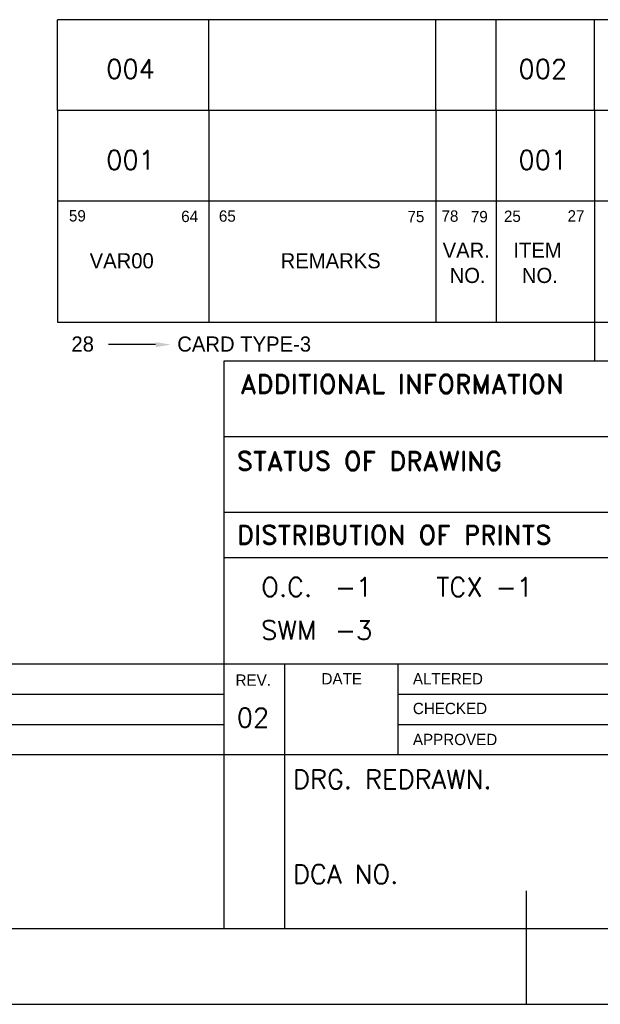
# Model space of a CAD drawing. Extents: x 0 to 840, y 0 to 594.
# Tile 2 of 5: x 286 to 439, y 0 to 260. Entities that reach past the tile are written whole.
import ezdxf

# ---------------------------------------------------------------- set-up
doc = ezdxf.new("R2010")
doc.units = 0
doc.header["$LTSCALE"] = 10
doc.header["$MEASUREMENT"] = 0
doc.linetypes.add('DASHDOT', pattern=[1, 0.5, -0.25, 0, -0.25])
doc.layers.get('0').update_dxf_attribs({"linetype": 'CONTINUOUS'})
doc.layers.add('6', color=4, linetype='DASHDOT')
doc.layers.add('FORMAT', color=7, linetype='CONTINUOUS')
doc.styles.add('ROMAND', font='romand')
doc.styles.add('ROMANS', font='romans')

# ---------------------------------------------------------------- blocks, each defined once
blk = doc.blocks.new('A3')
at = {"layer": 'FORMAT'}
for p, q in [((690.54, 118.51), (632.54, 118.51)), ((632.54, 118.51), (632.54, 90.51)), ((652.54, 118.51), (652.54, 90.51)), ((682.54, 118.51), (682.54, 90.51)), ((894.54, 118.51), (690.54, 118.51)), ((690.54, 118.51), (690.54, 90.51)), ((703.54, 118.51), (703.54, 90.51)), ((690.54, 106.51), (632.54, 106.51)), ((894.54, 106.51), (690.54, 106.51)), ((632.54, 90.51), (690.54, 90.51)), ((690.54, 90.51), (894.54, 90.51)), ((703.54, 90.51), (703.54, 85.51)), ((645.52, 87.56), (639.28, 87.56)), ((724.54, 85.38), (654.54, 85.38)), ((654.54, 85.38), (654.54, 45.38)), ((724.54, 75.38), (654.54, 75.38)), ((724.54, 65.38), (654.54, 65.38)), ((724.54, 59.38), (654.54, 59.38)), ((504.54, 45.38), (654.54, 45.38)), ((654.54, 45.38), (894.54, 45.38)), ((654.54, 45.38), (654.54, 10.38)), ((662.54, 45.38), (662.54, 10.38)), ((677.54, 45.38), (677.54, 33.38)), ((607.54, 41.38), (654.54, 41.38)), ((677.54, 41.38), (724.54, 41.38)), ((607.54, 37.38), (654.54, 37.38)), ((677.54, 37.38), (724.54, 37.38)), ((504.54, 33.38), (654.54, 33.38)), ((654.54, 33.38), (724.54, 33.38)), ((694.54, 0.38), (694.54, 15.38)), ((504.54, 10.38), (894.54, 10.38)), ((654.54, 10.38), (894.54, 10.38)), ((484.54, 0.38), (904.54, 0.38))]:
    blk.add_line(p, q, dxfattribs=at)
blk.add_solid([(645.52, 87.9), (645.52, 87.23), (647.52, 87.56)], dxfattribs=at)
for s, height, p in [('59', 1.5, (634.06, 103.84)), ('64', 1.5, (648.9, 103.76)), ('65', 1.5, (653.88, 103.81)), ('75', 1.5, (678.8, 103.74)), ('78', 1.5, (683.3, 103.8)), ('79', 1.5, (687.18, 103.73)), ('25', 1.5, (691.55, 103.78)), ('27', 1.5, (699.96, 103.83)), ('VAR.', 2, (683.45, 99.04)), ('ITEM', 2, (692.79, 99.04)), ('VAR00 ', 2, (636.8, 97.65)), ('REMARKS', 2, (662.04, 97.65)), ('NO.', 2, (684.37, 95.71)), ('NO.', 2, (693.92, 95.71)), ('28', 2, (634.39, 86.65)), ('CARD TYPE-3', 2, (648.38, 86.64)), ('REV.', 1.5, (656.08, 42.47)), ('DATE', 1.5, (667.44, 42.65)), ('ALTERED', 1.5, (679.52, 42.65)), ('CHECKED', 1.5, (679.52, 38.73)), ('APPROVED', 1.5, (679.52, 34.63))]:
    blk.add_text(s, height=height, dxfattribs=at).set_placement(p)
at = {"layer": 'FORMAT', "style": 'ROMAND'}
for s, p in [('ADDITIONAL INFORMATION', (656.7, 81.11)), ('STATUS OF DRAWING', (656.25, 70.92)), ('DISTRIBUTION OF PRINTS', (656.26, 61.17))]:
    blk.add_text(s, height=2.5, dxfattribs=at).set_placement(p)

msp = doc.modelspace()

# ---------------------------------------------------------------- linework, layer by layer
for p, q in [((820, 260.25), (296, 260.25)), ((296, 236.25), (296, 260.25)), ((336, 236.25), (336, 260.25)), ((396, 236.25), (396, 260.25)), ((412, 236.25), (412, 260.25)), ((438, 236.25), (438, 260.25))]:
    msp.add_line(p, q)

# ---------------------------------------------------------------- block references
at = {"layer": 'FORMAT', "xscale": 2, "yscale": 2, "zscale": 2}
msp.add_blockref('A3', (-969.08, -0.76), dxfattribs=at)

# ---------------------------------------------------------------- texts
at = {"layer": '6', "color": 4, "style": 'ROMANS'}
for s, p in [('004', (308.9, 244.7)), ('002', (417.88, 244.7)), ('001', (308.9, 220.7)), ('001', (417.88, 220.7)), ('O.C.', (349.84, 107.78)), ('-1', (369.36, 107.78)), ('TCX', (396.14, 107.78)), ('-1', (411.83, 107.78)), ('SWM', (349.84, 96.39)), ('-3', (369.36, 96.39)), ('02', (343.41, 73.28)), ('DRG. REDRAWN.', (358.23, 56.99)), ('DCA NO.', (358.23, 31.9))]:
    msp.add_text(s, height=5, dxfattribs=at).set_placement(p)

doc.saveas('drawing.dxf')
